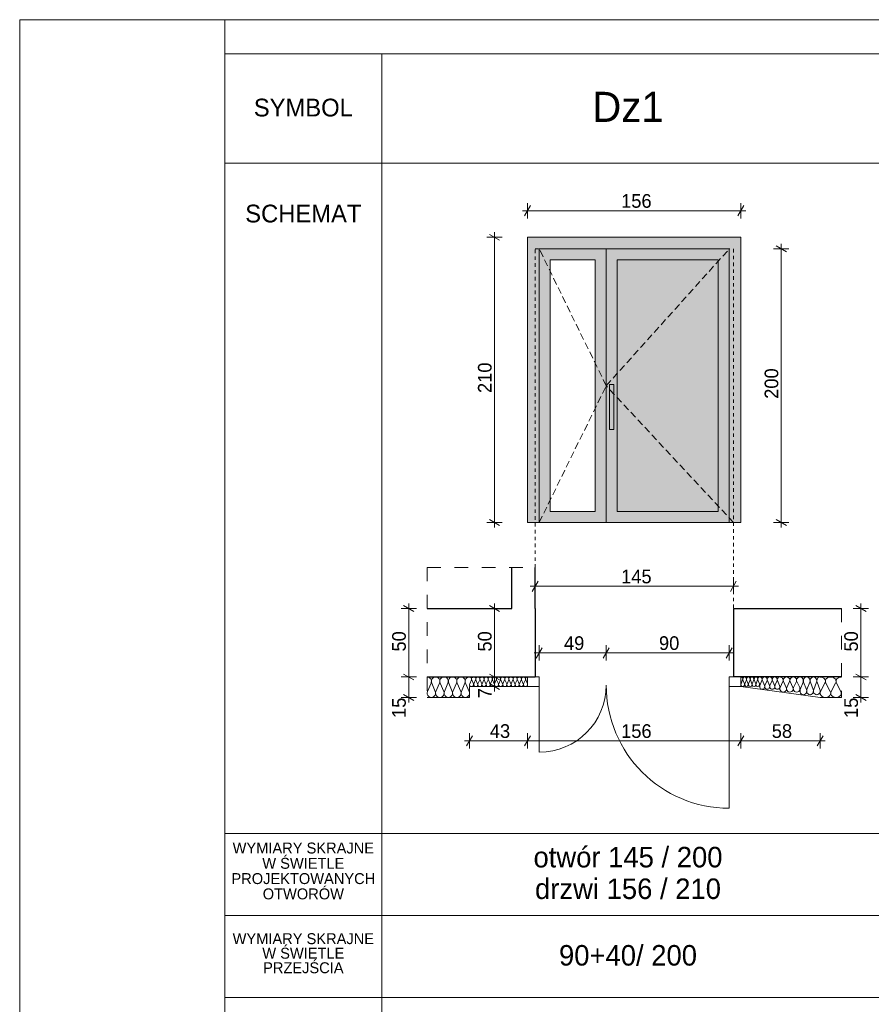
# Model space of a CAD drawing. Extents: x -11111 to 81789, y 5521 to 20371.
# Tile 8 of 13: x 60889 to 67119, y 13171 to 20371. Entities that reach past the tile are written whole.
import ezdxf

# ---------------------------------------------------------------- set-up
doc = ezdxf.new("R2010")
doc.units = 0
doc.header["$MEASUREMENT"] = 0
for name, pattern in [('Hidden Line', [50, 25, -25]), ('Krawędzie ukryte', [75, 50, -25]), ('Przerywana', [200, 100, -100])]:
    doc.linetypes.add(name, pattern=pattern)
for name, color, linetype, lineweight, true_color in [('arch izolacje_Nr_Pióra__3', 7, 'Continuous', 18, 0xff6600), ('Arch ocieplenie_Nr_Pióra__22', 7, 'Continuous', 9, 0x7f7f7f), ('Arch okna_Nr_Pióra__82', 7, 'Continuous', 20, 0xaaaaaa)]:
    doc.layers.add(name, color=color, linetype=linetype, lineweight=lineweight, true_color=true_color)
doc.layers.add('Arch ocieplenie', color=7, linetype='Continuous')
doc.layers.add('Arch wymiary', color=7, linetype='Continuous')
for name, color, linetype, lineweight in [('Arch okna_Nr_Pióra__100', 2, 'Continuous', 13), ('Arch okna_Nr_Pióra__5', 7, 'Continuous', 13), ('Arch opisy okien_Nr_Pióra__1', 7, 'Continuous', 25), ('Arch opisy_Nr_Pióra__21', 7, 'Continuous', 13), ('ARCH TABELA_Nr_Pióra__21', 7, 'Continuous', 13), ('Arch wymiary_Nr_Pióra__5', 7, 'Continuous', 13), ('INWENT. DRZWI_Nr_Pióra__21', 7, 'Continuous', 13), ('INWENT.ŚCIANY_Nr_Pióra__1', 7, 'Continuous', 25), ('INWENT.ŚCIANY_Nr_Pióra__21', 7, 'Continuous', 13), ('INWENT.ŚCIANY_Nr_Pióra__5', 7, 'Continuous', 13)]:
    doc.layers.add(name, color=color, linetype=linetype, lineweight=lineweight)
doc.styles.add('GENERATED_STYLE_1', font='txt')
doc.styles.add('GENERATED_STYLE_2', font='txt')
doc.styles.add('GENERATED_STYLE_3', font='txt')
doc.dimstyles.new('GENERATED_STYLE__1', dxfattribs={"dimtxt": 100, "dimasz": 57, "dimexe": 0.18, "dimexo": 0, "dimgap": 0.09, "dimtad": 1, "dimtih": 1, "dimtoh": 1, "dimdec": 0, "dimlfac": 0.1, "dimzin": 0, "dimdsep": 46, "dimtxsty": 'GENERATED_STYLE_1', "dimblk": 'ARROWHEAD_2', "dimblk1": 'ARROWHEAD_2', "dimblk2": 'ARROWHEAD_2', "dimcen": 0.09, "dimclrd": 7, "dimclre": 7, "dimclrt": 7, "dimadec": 0, "dimazin": 0, "dimtfac": 1, "dimtdec": 4, "dimtmove": 0, "dimatfit": 3, "dimfxl": 0, "dimtolj": 1, "dimtzin": 0, "dimarcsym": 0})
doc.dimstyles.new('GENERATED_STYLE__2', dxfattribs={"dimtxt": 100, "dimasz": 57, "dimexe": 0.18, "dimexo": 0, "dimgap": 0.09, "dimtad": 1, "dimdec": 0, "dimlfac": 0.1, "dimzin": 0, "dimdsep": 46, "dimtxsty": 'GENERATED_STYLE_1', "dimblk": 'ARROWHEAD_2', "dimblk1": 'ARROWHEAD_2', "dimblk2": 'ARROWHEAD_2', "dimcen": 0.09, "dimclrd": 7, "dimclre": 7, "dimclrt": 7, "dimadec": 0, "dimazin": 0, "dimtfac": 1, "dimtdec": 4, "dimtmove": 0, "dimatfit": 3, "dimfxl": 0, "dimtolj": 1, "dimtzin": 0, "dimarcsym": 0})

# ---------------------------------------------------------------- blocks, each defined once
blk = doc.blocks.new('Izolacja cieplna 14_8', base_point=(66899.7, 15564.3))
at = {"layer": 'Arch ocieplenie_Nr_Pióra__22', "linetype": 'Continuous'}
for p, q in [((66780.2, 15519.6), (66748, 15459)), ((66819, 15459), (66786.7, 15519.6)), ((66857.7, 15519.6), (66825.5, 15459)), ((66896.5, 15459), (66864.2, 15519.6))]:
    blk.add_line(p, q, dxfattribs=at)
for centre, start_param, end_param in [((66744.7, 15532.4), 2.7288, 4.712389), ((66822.2, 15532.4), 2.7288, 6.695979), ((66899.7, 15532.4), 4.712389, 6.695979), ((66783.5, 15446.2), 5.870392, 9.837571), ((66861, 15446.2), 5.870392, 9.837571)]:
    blk.add_ellipse(centre, major_axis=(-38.7, 0), ratio=0.823269, start_param=start_param, end_param=end_param, dxfattribs=at)
blk = doc.blocks.new('Izolacja cieplna 14_9', base_point=(63869.7, 15564.3))
at = {"layer": 'Arch ocieplenie_Nr_Pióra__22', "linetype": 'Continuous'}
for p, q in [((63872.3, 15459), (63898.1, 15519.6)), ((63903.3, 15519.6), (63929.1, 15459)), ((63934.3, 15459), (63960.1, 15519.6)), ((63965.3, 15519.6), (63991.1, 15459)), ((63996.3, 15459), (64022.1, 15519.6)), ((64027.3, 15519.6), (64053.1, 15459)), ((64058.3, 15459), (64084.1, 15519.6)), ((64089.3, 15519.6), (64115.1, 15459)), ((64120.3, 15459), (64146.1, 15519.6)), ((64151.3, 15519.6), (64177.1, 15459))]:
    blk.add_line(p, q, dxfattribs=at)
for centre, start_param, end_param in [((63869.7, 15532.4), 4.299596, 6.283185), ((63931.7, 15532.4), 4.299595, 8.266774), ((63993.7, 15532.4), 4.299595, 8.266774), ((64055.7, 15532.4), 4.299595, 8.266774), ((64117.7, 15532.4), 4.299595, 8.266774), ((64179.7, 15532.4), 0, 1.983589), ((63900.7, 15446.2), 1.158003, 5.125183), ((63962.7, 15446.2), 1.158003, 5.125183), ((64024.7, 15446.2), 1.158003, 5.125183), ((64086.7, 15446.2), 1.158003, 5.125183), ((64148.7, 15446.2), 1.158003, 5.125183)]:
    blk.add_ellipse(centre, major_axis=(0, 31.9), ratio=0.971735, start_param=start_param, end_param=end_param, dxfattribs=at)
blk = doc.blocks.new('Izolacja cieplna 14_10', base_point=(64179.7, 15564.3))
at = {"layer": 'Arch ocieplenie_Nr_Pióra__22', "linetype": 'Continuous'}
for p, q in [((64181, 15515.2), (64193.6, 15543.5)), ((64196.2, 15543.5), (64208.8, 15515.2)), ((64211.4, 15515.2), (64224, 15543.5)), ((64226.5, 15543.5), (64239.2, 15515.2)), ((64241.7, 15515.2), (64254.3, 15543.5)), ((64256.9, 15543.5), (64269.5, 15515.2)), ((64272.1, 15515.2), (64284.7, 15543.5)), ((64287.2, 15543.5), (64299.9, 15515.2)), ((64302.4, 15515.2), (64315.1, 15543.5)), ((64317.6, 15543.5), (64330.2, 15515.2)), ((64332.8, 15515.2), (64345.4, 15543.5)), ((64348, 15543.5), (64360.6, 15515.2)), ((64363.1, 15515.2), (64375.8, 15543.5)), ((64378.3, 15543.5), (64390.9, 15515.2)), ((64393.5, 15515.2), (64406.1, 15543.5)), ((64408.7, 15543.5), (64421.3, 15515.2)), ((64423.9, 15515.2), (64436.5, 15543.5)), ((64439, 15543.5), (64451.7, 15515.2)), ((64454.2, 15515.2), (64466.8, 15543.5)), ((64469.4, 15543.5), (64482, 15515.2)), ((64484.6, 15515.2), (64497.2, 15543.5)), ((64499.7, 15543.5), (64512.4, 15515.2)), ((64514.9, 15515.2), (64527.6, 15543.5)), ((64530.1, 15543.5), (64542.7, 15515.2)), ((64545.3, 15515.2), (64557.9, 15543.5)), ((64560.5, 15543.5), (64573.1, 15515.2)), ((64575.6, 15515.2), (64588.3, 15543.5)), ((64590.8, 15543.5), (64603.4, 15515.2))]:
    blk.add_line(p, q, dxfattribs=at)
for centre, start_param, end_param in [((64179.7, 15549.4), 5.870392, 7.853982), ((64210.1, 15549.4), 5.870392, 9.837571), ((64240.4, 15549.4), 5.870392, 9.837571), ((64270.8, 15549.4), 5.870392, 9.837571), ((64301.2, 15549.4), 5.870392, 9.837571), ((64331.5, 15549.4), 5.870392, 9.837571), ((64361.9, 15549.4), 5.870392, 9.837571), ((64392.2, 15549.4), 5.870392, 9.837571), ((64422.6, 15549.4), 5.870392, 9.837571), ((64452.9, 15549.4), 5.870392, 9.837571), ((64483.3, 15549.4), 5.870392, 9.837571), ((64513.7, 15549.4), 5.870392, 9.837571), ((64544, 15549.4), 5.870392, 9.837571), ((64574.4, 15549.4), 5.870392, 9.837571), ((64604.7, 15549.4), 1.570796, 3.554385), ((64194.9, 15509.2), 2.728799, 6.695979), ((64225.3, 15509.2), 2.728799, 6.695979), ((64255.6, 15509.2), 2.728799, 6.695979), ((64286, 15509.2), 2.728799, 6.695979), ((64316.3, 15509.2), 2.728799, 6.695979), ((64346.7, 15509.2), 2.728799, 6.695979), ((64377, 15509.2), 2.728799, 6.695979), ((64407.4, 15509.2), 2.728799, 6.695979), ((64437.8, 15509.2), 2.728799, 6.695979), ((64468.1, 15509.2), 2.728799, 6.695979), ((64498.5, 15509.2), 2.728799, 6.695979), ((64528.8, 15509.2), 2.728799, 6.695979), ((64559.2, 15509.2), 2.728799, 6.695979), ((64589.5, 15509.2), 2.728799, 6.695979)]:
    blk.add_ellipse(centre, major_axis=(15.2, 0), ratio=0.980821, start_param=start_param, end_param=end_param, dxfattribs=at)
blk = doc.blocks.new('Izolacja cieplna 14_12', base_point=(66744.7, 15564.3))
at = {"layer": 'Arch ocieplenie_Nr_Pióra__22', "linetype": 'Continuous'}
for p, q in [((66619.7, 15525.6), (66599.3, 15473.1)), ((66644.3, 15473.1), (66623.9, 15525.6)), ((66668.9, 15525.6), (66648.5, 15473.1)), ((66693.5, 15473.1), (66673, 15525.6)), ((66718.1, 15525.6), (66697.6, 15473.1)), ((66742.7, 15473.1), (66722.2, 15525.6))]:
    blk.add_line(p, q, dxfattribs=at)
for centre, start_param, end_param in [((66597.2, 15536.7), 1.158004, 3.141593), ((66646.4, 15536.7), 1.158004, 5.125183), ((66695.6, 15536.7), 1.158004, 5.125183), ((66744.7, 15536.7), 3.141593, 5.125182), ((66621.8, 15462), 4.299595, 8.266775), ((66671, 15462), 4.299595, 8.266775), ((66720.1, 15462), 4.299595, 8.266775)]:
    blk.add_ellipse(centre, major_axis=(0, -27.6), ratio=0.889132, start_param=start_param, end_param=end_param, dxfattribs=at)
blk = doc.blocks.new('Izolacja cieplna 14_13', base_point=(66597.2, 15564.3))
at = {"layer": 'Arch ocieplenie_Nr_Pióra__22', "linetype": 'Continuous'}
for p, q in [((66472.2, 15531.5), (66451.8, 15487.1)), ((66496.8, 15487.1), (66476.4, 15531.5)), ((66521.4, 15531.5), (66501, 15487.1)), ((66546, 15487.1), (66525.5, 15531.5)), ((66570.6, 15531.5), (66550.1, 15487.1)), ((66595.2, 15487.1), (66574.7, 15531.5))]:
    blk.add_line(p, q, dxfattribs=at)
for centre, start_param, end_param in [((66449.7, 15540.9), 2.7288, 4.712389), ((66498.9, 15540.9), 2.7288, 6.695979), ((66548.1, 15540.9), 2.7288, 6.695979), ((66597.2, 15540.9), 4.712389, 6.695979), ((66474.3, 15477.7), 5.870392, 9.837571), ((66523.5, 15477.7), 5.870392, 9.837571), ((66572.6, 15477.7), 5.870392, 9.837571)]:
    blk.add_ellipse(centre, major_axis=(-24.6, 0), ratio=0.95167, start_param=start_param, end_param=end_param, dxfattribs=at)
blk = doc.blocks.new('Izolacja cieplna 14_14', base_point=(66449.7, 15564.3))
at = {"layer": 'Arch ocieplenie_Nr_Pióra__22', "linetype": 'Continuous'}
for p, q in [((66319.1, 15537.5), (66303.8, 15501.1)), ((66337.5, 15501.1), (66322.2, 15537.5)), ((66356, 15537.5), (66340.6, 15501.1)), ((66374.4, 15501.1), (66359.1, 15537.5)), ((66392.9, 15537.5), (66377.5, 15501.1)), ((66411.3, 15501.1), (66396, 15537.5)), ((66429.7, 15537.5), (66414.4, 15501.1)), ((66448.2, 15501.1), (66432.8, 15537.5))]:
    blk.add_line(p, q, dxfattribs=at)
for centre, start_param, end_param in [((66302.2, 15545.2), 1.158004, 3.141593), ((66339.1, 15545.2), 1.158004, 5.125183), ((66376, 15545.2), 1.158004, 5.125183), ((66412.8, 15545.2), 1.158004, 5.125183), ((66449.7, 15545.2), 3.141593, 5.125182), ((66320.7, 15493.5), 4.299595, 8.266775), ((66357.5, 15493.5), 4.299595, 8.266775), ((66394.4, 15493.5), 4.299595, 8.266775), ((66431.3, 15493.5), 4.299595, 8.266775)]:
    blk.add_ellipse(centre, major_axis=(0, -19.1), ratio=0.963207, start_param=start_param, end_param=end_param, dxfattribs=at)
blk = doc.blocks.new('Izolacja cieplna 14_15', base_point=(66302.2, 15564.3))
at = {"layer": 'Arch ocieplenie_Nr_Pióra__22', "linetype": 'Continuous'}
for p, q in [((66177.3, 15543.5), (66165.9, 15515.2)), ((66191.1, 15515.2), (66179.6, 15543.5)), ((66204.8, 15543.5), (66193.4, 15515.2)), ((66218.6, 15515.2), (66207.1, 15543.5)), ((66232.3, 15543.5), (66220.9, 15515.2)), ((66246.1, 15515.2), (66234.6, 15543.5)), ((66259.8, 15543.5), (66248.4, 15515.2)), ((66273.6, 15515.2), (66262.1, 15543.5)), ((66287.3, 15543.5), (66275.9, 15515.2)), ((66301.1, 15515.2), (66289.6, 15543.5))]:
    blk.add_line(p, q, dxfattribs=at)
for centre, start_param, end_param in [((66164.7, 15549.4), 1.158004, 3.141593), ((66192.2, 15549.4), 1.158004, 5.125183), ((66219.7, 15549.4), 1.158004, 5.125183), ((66247.2, 15549.4), 1.158004, 5.125183), ((66274.7, 15549.4), 1.158004, 5.125183), ((66302.2, 15549.4), 3.141593, 5.125182), ((66178.5, 15509.2), 4.299595, 8.266775), ((66206, 15509.2), 4.299595, 8.266775), ((66233.5, 15509.2), 4.299595, 8.266775), ((66261, 15509.2), 4.299595, 8.266775), ((66288.5, 15509.2), 4.299595, 8.266775)]:
    blk.add_ellipse(centre, major_axis=(0, -14.9), ratio=0.923555, start_param=start_param, end_param=end_param, dxfattribs=at)
blk = doc.blocks.new('*D103')
at = {"layer": 'Arch wymiary_Nr_Pióra__5', "linetype": 'Continuous'}
for p, q in [((66459.9, 18694.3), (66459.9, 18731)), ((66516.1, 18694.3), (66403.6, 18694.3)), ((66497.4, 18672.7), (66422.4, 18716)), ((66459.9, 16694.3), (66459.9, 18694.3)), ((66422.4, 16716), (66497.4, 16672.7)), ((66516.1, 16694.3), (66403.6, 16694.3)), ((66459.9, 16657.7), (66459.9, 16694.3))]:
    blk.add_line(p, q, dxfattribs=at)
at = {"layer": 'Arch wymiary_Nr_Pióra__5', "insert": (66439.9, 17598.3), "char_height": 100, "attachment_point": 7, "rotation": 90, "style": 'GENERATED_STYLE_1'}
blk.add_mtext('{200}', dxfattribs=at)
blk = doc.blocks.new('ARROWHEAD_2')
at = {"color": 0, "linetype": 'Continuous', "lineweight": 0}
for p, q in [((0, 0), (-1, 0)), ((-0.38, -0.66), (0.38, 0.66))]:
    blk.add_line(p, q, dxfattribs=at)
blk = doc.blocks.new('*D104')
at = {"layer": 'Arch wymiary_Nr_Pióra__5', "linetype": 'Continuous'}
for p, q in [((64400.3, 18757.7), (64325.3, 18801)), ((64362.8, 18779.3), (64362.8, 18816)), ((64419, 18779.3), (64306.5, 18779.3)), ((64362.8, 16694.3), (64362.8, 18779.3)), ((64325.3, 16716), (64400.3, 16672.7)), ((64419, 16694.3), (64306.5, 16694.3)), ((64362.8, 16657.7), (64362.8, 16694.3))]:
    blk.add_line(p, q, dxfattribs=at)
at = {"layer": 'Arch wymiary_Nr_Pióra__5', "insert": (64342.8, 17640.8), "char_height": 100, "attachment_point": 7, "rotation": 90, "style": 'GENERATED_STYLE_1'}
blk.add_mtext('{210}', dxfattribs=at)
blk = doc.blocks.new('*D105')
at = {"layer": 'Arch wymiary_Nr_Pióra__5', "linetype": 'Continuous'}
for p, q in [((64659.7, 16171.6), (64659.7, 16284.1)), ((66109.7, 16171.6), (66109.7, 16284.1)), ((64623, 16227.8), (64659.7, 16227.8)), ((64681.4, 16265.3), (64638.1, 16190.3)), ((64659.7, 16227.8), (66109.7, 16227.8)), ((66088.1, 16190.3), (66131.4, 16265.3)), ((66109.7, 16227.8), (66146.4, 16227.8))]:
    blk.add_line(p, q, dxfattribs=at)
at = {"layer": 'Arch wymiary_Nr_Pióra__5', "insert": (65288.7, 16247.8), "char_height": 100, "attachment_point": 7, "style": 'GENERATED_STYLE_1'}
blk.add_mtext('{145}', dxfattribs=at)
blk = doc.blocks.new('*D106')
at = {"layer": 'Arch wymiary_Nr_Pióra__5', "linetype": 'Continuous'}
for p, q in [((64711.4, 15778.1), (64668.1, 15703.1)), ((64689.7, 15684.4), (64689.7, 15796.9)), ((65201.4, 15778.1), (65158.1, 15703.1)), ((65179.7, 15684.4), (65179.7, 15796.9)), ((64653, 15740.6), (64689.7, 15740.6)), ((64689.7, 15740.6), (65179.7, 15740.6))]:
    blk.add_line(p, q, dxfattribs=at)
at = {"layer": 'Arch wymiary_Nr_Pióra__5', "char_height": 100, "attachment_point": 7, "style": 'GENERATED_STYLE_1'}
for s, insert in [('{49}', (64870.7, 15760.6)), ('{90}', (65565.7, 15760.6))]:
    blk.add_mtext(s, dxfattribs=dict(at, insert=insert))
blk = doc.blocks.new('*D107')
at = {"layer": 'Arch wymiary_Nr_Pióra__5', "linetype": 'Continuous'}
for p, q in [((65201.4, 15778.1), (65158.1, 15703.1)), ((65179.7, 15684.4), (65179.7, 15796.9)), ((66058.1, 15703.1), (66101.4, 15778.1)), ((66079.7, 15684.4), (66079.7, 15796.9)), ((65179.7, 15740.6), (66079.7, 15740.6)), ((66079.7, 15740.6), (66116.4, 15740.6))]:
    blk.add_line(p, q, dxfattribs=at)
at = {"layer": 'Arch wymiary_Nr_Pióra__5', "char_height": 100, "attachment_point": 7, "style": 'GENERATED_STYLE_1'}
for s, insert in [('{49}', (64870.7, 15760.6)), ('{90}', (65565.7, 15760.6))]:
    blk.add_mtext(s, dxfattribs=dict(at, insert=insert))
blk = doc.blocks.new('*D108')
at = {"layer": 'Arch wymiary_Nr_Pióra__5', "linetype": 'Continuous'}
for p, q in [((64626.4, 19011.4), (64583.1, 18936.4)), ((64604.7, 18917.7), (64604.7, 19030.2)), ((66143.1, 18936.4), (66186.4, 19011.4)), ((66164.7, 18917.7), (66164.7, 19030.2)), ((64568, 18973.9), (64604.7, 18973.9)), ((64604.7, 18973.9), (66164.7, 18973.9)), ((66164.7, 18973.9), (66201.4, 18973.9))]:
    blk.add_line(p, q, dxfattribs=at)
at = {"layer": 'Arch wymiary_Nr_Pióra__5', "insert": (65288.7, 18993.9), "char_height": 100, "attachment_point": 7, "style": 'GENERATED_STYLE_1'}
blk.add_mtext('{156}', dxfattribs=at)
blk = doc.blocks.new('*D109')
at = {"layer": 'Arch wymiary_Nr_Pióra__5', "linetype": 'Continuous'}
for p, q in [((64201.4, 15135), (64158.1, 15060)), ((64179.7, 15041.2), (64179.7, 15153.7)), ((64626.4, 15135), (64583.1, 15060)), ((64604.7, 15041.2), (64604.7, 15153.7)), ((64143, 15097.5), (64179.7, 15097.5)), ((64179.7, 15097.5), (64604.7, 15097.5))]:
    blk.add_line(p, q, dxfattribs=at)
at = {"layer": 'Arch wymiary_Nr_Pióra__5', "char_height": 100, "attachment_point": 7, "style": 'GENERATED_STYLE_1'}
for s, insert in [('{43}', (64328.2, 15117.5)), ('{156}', (65288.7, 15117.5)), ('{58}', (66390.7, 15117.5))]:
    blk.add_mtext(s, dxfattribs=dict(at, insert=insert))
blk = doc.blocks.new('*D110')
at = {"layer": 'Arch wymiary_Nr_Pióra__5', "linetype": 'Continuous'}
for p, q in [((64626.4, 15135), (64583.1, 15060)), ((64604.7, 15041.2), (64604.7, 15153.7)), ((66186.4, 15135), (66143.1, 15060)), ((66164.7, 15041.2), (66164.7, 15153.7)), ((64604.7, 15097.5), (66164.7, 15097.5))]:
    blk.add_line(p, q, dxfattribs=at)
at = {"layer": 'Arch wymiary_Nr_Pióra__5', "char_height": 100, "attachment_point": 7, "style": 'GENERATED_STYLE_1'}
for s, insert in [('{43}', (64328.2, 15117.5)), ('{156}', (65288.7, 15117.5)), ('{58}', (66390.7, 15117.5))]:
    blk.add_mtext(s, dxfattribs=dict(at, insert=insert))
blk = doc.blocks.new('*D111')
at = {"layer": 'Arch wymiary_Nr_Pióra__5', "linetype": 'Continuous'}
for p, q in [((66186.4, 15135), (66143.1, 15060)), ((66164.7, 15041.2), (66164.7, 15153.7)), ((66723.1, 15060), (66766.4, 15135)), ((66744.7, 15041.2), (66744.7, 15153.7)), ((66164.7, 15097.5), (66744.7, 15097.5)), ((66744.7, 15097.5), (66781.4, 15097.5))]:
    blk.add_line(p, q, dxfattribs=at)
at = {"layer": 'Arch wymiary_Nr_Pióra__5', "char_height": 100, "attachment_point": 7, "style": 'GENERATED_STYLE_1'}
for s, insert in [('{43}', (64328.2, 15117.5)), ('{156}', (65288.7, 15117.5)), ('{58}', (66390.7, 15117.5))]:
    blk.add_mtext(s, dxfattribs=dict(at, insert=insert))
blk = doc.blocks.new('*D112')
at = {"layer": 'Arch wymiary_Nr_Pióra__5', "linetype": 'Continuous'}
for p, q in [((63791.3, 15564.3), (63678.8, 15564.3)), ((63697.6, 15586), (63772.6, 15542.7)), ((63735.1, 15414.3), (63735.1, 15564.3)), ((63791.3, 15414.3), (63678.8, 15414.3)), ((63697.6, 15436), (63772.6, 15392.7)), ((63735.1, 15377.6), (63735.1, 15414.3))]:
    blk.add_line(p, q, dxfattribs=at)
at = {"layer": 'Arch wymiary_Nr_Pióra__5', "char_height": 100, "attachment_point": 7, "rotation": 90, "style": 'GENERATED_STYLE_1'}
for s, insert in [('{50}', (63715.1, 15750.3)), ('{15}', (63715.1, 15264.6))]:
    blk.add_mtext(s, dxfattribs=dict(at, insert=insert))
blk = doc.blocks.new('*D113')
at = {"layer": 'Arch wymiary_Nr_Pióra__5', "linetype": 'Continuous'}
for p, q in [((63791.3, 16064.3), (63678.8, 16064.3)), ((63772.6, 16042.7), (63697.6, 16086)), ((63735.1, 16064.3), (63735.1, 16101)), ((63735.1, 15564.3), (63735.1, 16064.3)), ((63791.3, 15564.3), (63678.8, 15564.3)), ((63697.6, 15586), (63772.6, 15542.7))]:
    blk.add_line(p, q, dxfattribs=at)
at = {"layer": 'Arch wymiary_Nr_Pióra__5', "char_height": 100, "attachment_point": 7, "rotation": 90, "style": 'GENERATED_STYLE_1'}
for s, insert in [('{50}', (63715.1, 15750.3)), ('{15}', (63715.1, 15264.6))]:
    blk.add_mtext(s, dxfattribs=dict(at, insert=insert))
blk = doc.blocks.new('*D114')
at = {"layer": 'Arch wymiary_Nr_Pióra__5', "linetype": 'Continuous'}
for p, q in [((67099, 15564.3), (66986.5, 15564.3)), ((67005.2, 15586), (67080.2, 15542.7)), ((67042.7, 15414.3), (67042.7, 15564.3)), ((67099, 15414.3), (66986.5, 15414.3)), ((67005.2, 15436), (67080.2, 15392.7)), ((67042.7, 15377.6), (67042.7, 15414.3))]:
    blk.add_line(p, q, dxfattribs=at)
at = {"layer": 'Arch wymiary_Nr_Pióra__5', "char_height": 100, "attachment_point": 7, "rotation": 90, "style": 'GENERATED_STYLE_1'}
for s, insert in [('{50}', (67022.7, 15750.3)), ('{15}', (67022.7, 15264.6))]:
    blk.add_mtext(s, dxfattribs=dict(at, insert=insert))
blk = doc.blocks.new('*D115')
at = {"layer": 'Arch wymiary_Nr_Pióra__5', "linetype": 'Continuous'}
for p, q in [((67099, 16064.3), (66986.5, 16064.3)), ((67080.2, 16042.7), (67005.2, 16086)), ((67042.7, 16064.3), (67042.7, 16101)), ((67042.7, 15564.3), (67042.7, 16064.3)), ((67099, 15564.3), (66986.5, 15564.3)), ((67005.2, 15586), (67080.2, 15542.7))]:
    blk.add_line(p, q, dxfattribs=at)
at = {"layer": 'Arch wymiary_Nr_Pióra__5', "char_height": 100, "attachment_point": 7, "rotation": 90, "style": 'GENERATED_STYLE_1'}
for s, insert in [('{50}', (67022.7, 15750.3)), ('{15}', (67022.7, 15264.6))]:
    blk.add_mtext(s, dxfattribs=dict(at, insert=insert))
blk = doc.blocks.new('*D116')
at = {"layer": 'Arch wymiary_Nr_Pióra__5', "linetype": 'Continuous'}
for p, q in [((64419, 15564.3), (64306.5, 15564.3)), ((64325.3, 15586), (64400.3, 15542.7)), ((64362.8, 15494.3), (64362.8, 15564.3)), ((64419, 15494.3), (64306.5, 15494.3)), ((64325.3, 15516), (64400.3, 15472.7)), ((64362.8, 15457.7), (64362.8, 15494.3))]:
    blk.add_line(p, q, dxfattribs=at)
at = {"layer": 'Arch wymiary_Nr_Pióra__5', "char_height": 100, "attachment_point": 7, "rotation": 90, "style": 'GENERATED_STYLE_1'}
for s, insert in [('{50}', (64342.8, 15750.3)), ('{7}', (64342.8, 15408.7))]:
    blk.add_mtext(s, dxfattribs=dict(at, insert=insert))
blk = doc.blocks.new('*D117')
at = {"layer": 'Arch wymiary_Nr_Pióra__5', "linetype": 'Continuous'}
for p, q in [((64419, 16064.3), (64306.5, 16064.3)), ((64400.3, 16042.7), (64325.3, 16086)), ((64362.8, 16064.3), (64362.8, 16101)), ((64362.8, 15564.3), (64362.8, 16064.3)), ((64419, 15564.3), (64306.5, 15564.3)), ((64325.3, 15586), (64400.3, 15542.7))]:
    blk.add_line(p, q, dxfattribs=at)
at = {"layer": 'Arch wymiary_Nr_Pióra__5', "char_height": 100, "attachment_point": 7, "rotation": 90, "style": 'GENERATED_STYLE_1'}
for s, insert in [('{50}', (64342.8, 15750.3)), ('{7}', (64342.8, 15408.7))]:
    blk.add_mtext(s, dxfattribs=dict(at, insert=insert))

msp = doc.modelspace()

# ---------------------------------------------------------------- hatches: boundary and pattern name
at = {"layer": 'Arch okna_Nr_Pióra__100', "linetype": 'Continuous', "lineweight": 18}
msp.add_hatch(color=54, dxfattribs=at).paths.add_polyline_path([(65999.7, 16774.3), (65259.7, 16774.3), (65259.7, 18614.3), (65999.7, 18614.3)], flags=0)
at = {"layer": 'Arch okna_Nr_Pióra__82', "linetype": 'Continuous'}
h = msp.add_hatch(color=256, dxfattribs=at)
h.paths.add_polyline_path([(66164.7, 16694.3), (64604.7, 16694.3), (64604.7, 18779.3), (66164.7, 18779.3)], flags=0)
h.paths.add_polyline_path([(65999.7, 16774.3), (65259.7, 16774.3), (65259.7, 18614.3), (65999.7, 18614.3)], flags=0)
h.paths.add_polyline_path([(65099.7, 18614.3), (64769.7, 18614.3), (64769.7, 16774.3), (65099.7, 16774.3)], flags=0)

# ---------------------------------------------------------------- linework, layer by layer
at = {"layer": 'arch izolacje_Nr_Pióra__3', "linetype": 'Continuous'}
for p, q in [((64179.7, 15414.3), (64179.7, 15494.3)), ((64179.7, 15494.3), (64604.7, 15494.3)), ((66744.7, 15414.3), (66164.7, 15494.3)), ((63869.7, 15414.3), (64179.7, 15414.3)), ((64179.7, 15414.3), (63869.7, 15414.3)), ((66899.7, 15414.3), (66744.7, 15414.3))]:
    msp.add_line(p, q, dxfattribs=at)
at = {"layer": 'Arch okna_Nr_Pióra__5', "linetype": 'Krawędzie ukryte'}
for p, q in [((65179.7, 17694.3), (64689.7, 18694.3)), ((65179.7, 17694.3), (66079.7, 18694.3)), ((64689.7, 16694.3), (65179.7, 17694.3)), ((66109.7, 16694.3), (65179.7, 17694.3))]:
    msp.add_line(p, q, dxfattribs=at)
at = {"layer": 'Arch opisy_Nr_Pióra__21', "linetype": 'Continuous'}
for p, q in [((62389.1, 20120.6), (81539.1, 20120.6)), ((63539.1, 20120.6), (63539.1, 6781.3)), ((62389.1, 19320.6), (81539.1, 19320.6)), ((62389.1, 14420.6), (81539.1, 14420.6)), ((62389.1, 13820.6), (81539.1, 13820.6)), ((62389.1, 13220.6), (81539.1, 13220.6))]:
    msp.add_line(p, q, dxfattribs=at)
at = {"layer": 'ARCH TABELA_Nr_Pióra__21', "linetype": 'Continuous'}
for p, q in [((60889.1, 5520.6), (60889.1, 20370.6)), ((60889.1, 20370.6), (81789.1, 20370.6)), ((62389.1, 20120.6), (62389.1, 20370.6)), ((62389.1, 20120.6), (62389.1, 5770.6))]:
    msp.add_line(p, q, dxfattribs=at)
at = {"layer": 'INWENT. DRZWI_Nr_Pióra__21', "linetype": 'Continuous'}
for p, q in [((64604.7, 18779.3), (64604.7, 16694.3)), ((64604.7, 18779.3), (66164.7, 18779.3)), ((66164.7, 18779.3), (66164.7, 16694.3)), ((64689.7, 18694.3), (66079.7, 18694.3)), ((64689.7, 18694.3), (64689.7, 16694.3)), ((65179.7, 18694.3), (65179.7, 16694.3)), ((66079.7, 18694.3), (66079.7, 16694.3)), ((64769.7, 18614.3), (65099.7, 18614.3)), ((64769.7, 18614.3), (64769.7, 16774.3)), ((65099.7, 18614.3), (65099.7, 16774.3)), ((65259.7, 18614.3), (65259.7, 16774.3)), ((65259.7, 18614.3), (65999.7, 18614.3)), ((65999.7, 18614.3), (65999.7, 16774.3)), ((65204.7, 17704.3), (65234.7, 17704.3)), ((65204.7, 17374.3), (65204.7, 17704.3)), ((65234.7, 17374.3), (65234.7, 17704.3)), ((65234.7, 17374.3), (65204.7, 17374.3)), ((65099.7, 16774.3), (64769.7, 16774.3)), ((65999.7, 16774.3), (65259.7, 16774.3)), ((64604.7, 16694.3), (66164.7, 16694.3)), ((64689.7, 15564.3), (64604.7, 15564.3)), ((64604.7, 15564.3), (64604.7, 15494.3)), ((64689.7, 15494.3), (64689.7, 15564.3)), ((66164.7, 15564.3), (66079.7, 15564.3)), ((66079.7, 15564.3), (66079.7, 15494.3)), ((66164.7, 15494.3), (66164.7, 15564.3)), ((64604.7, 15494.3), (64689.7, 15494.3)), ((64689.7, 15014.3), (64689.7, 15504.3)), ((66079.7, 15504.3), (66079.7, 14604.3)), ((66079.7, 15494.3), (66164.7, 15494.3))]:
    msp.add_line(p, q, dxfattribs=at)
for centre, radius, start, end in [((64689.7, 15504.3), 490, 270, 0), ((66079.7, 15504.3), 900, 180, 270)]:
    msp.add_arc(centre, radius, start, end, dxfattribs=at)
at = {"layer": 'INWENT.ŚCIANY_Nr_Pióra__1', "linetype": 'Continuous'}
for p, q in [((64489.7, 16064.3), (64489.7, 16364.3)), ((64659.7, 16064.3), (64659.7, 16364.3)), ((63869.7, 16064.3), (64489.7, 16064.3)), ((64659.7, 16064.3), (64659.7, 15564.3)), ((66109.7, 16064.3), (66899.7, 16064.3)), ((66109.7, 16064.3), (66109.7, 15564.3)), ((63869.7, 15564.3), (64659.7, 15564.3)), ((66899.7, 15564.3), (66109.7, 15564.3))]:
    msp.add_line(p, q, dxfattribs=at)
at = {"layer": 'INWENT.ŚCIANY_Nr_Pióra__21', "linetype": 'Przerywana'}
for p, q in [((63869.7, 16364.3), (63869.7, 15414.3)), ((63869.7, 16364.3), (64659.7, 16364.3)), ((66899.7, 16064.3), (66899.7, 15414.3))]:
    msp.add_line(p, q, dxfattribs=at)
at = {"layer": 'INWENT.ŚCIANY_Nr_Pióra__5', "linetype": 'Hidden Line'}
for p, q in [((64659.7, 16064.3), (64659.7, 18694.3)), ((64659.7, 18694.3), (66109.7, 18694.3)), ((66109.7, 18694.3), (66109.7, 16064.3)), ((66109.7, 16694.3), (64659.7, 16694.3))]:
    msp.add_line(p, q, dxfattribs=at)

# ---------------------------------------------------------------- block references
at = {"layer": 'Arch ocieplenie', "color": 104, "linetype": 'Continuous', "lineweight": 13, "true_color": 0x029e21}
for name, p in [('Izolacja cieplna 14_9', (63869.7, 15564.3)), ('Izolacja cieplna 14_10', (64179.7, 15564.3)), ('Izolacja cieplna 14_15', (66302.2, 15564.3)), ('Izolacja cieplna 14_14', (66449.7, 15564.3)), ('Izolacja cieplna 14_13', (66597.2, 15564.3)), ('Izolacja cieplna 14_12', (66744.7, 15564.3)), ('Izolacja cieplna 14_8', (66899.7, 15564.3))]:
    msp.add_blockref(name, p, dxfattribs=at)

# ---------------------------------------------------------------- texts
at = {"layer": 'Arch opisy okien_Nr_Pióra__1', "linetype": 'Continuous', "attachment_point": 2}
for s, insert, char_height, style in [('{Dz1}', (65339.1, 19843.2), 220, 'GENERATED_STYLE_3'), ('{SYMBOL}', (62964.1, 19793.1), 130, 'GENERATED_STYLE_2'), ('{SCHEMAT}', (62964.1, 19018.1), 130, 'GENERATED_STYLE_2'), ('{90+40/ 200}', (65339.1, 13604.2), 150, 'GENERATED_STYLE_2')]:
    msp.add_mtext(s, dxfattribs=dict(at, insert=insert, char_height=char_height, style=style))
for s, insert, char_height, width, line_spacing_factor, style in [('{WYMIARY SKRAJNE\\PW ŚWIETLE \\PPROJEKTOWANYCH \\POTWORÓW}', (62964.1, 14353.8), 80, 2104.478, 0.838461, 'GENERATED_STYLE_3'), ('{otwór 145 / 200\\Pdrzwi 156 / 210}', (65339.1, 14322.1), 150, 2370.8, 0.9248, 'GENERATED_STYLE_2'), ('{WYMIARY SKRAJNE\\PW ŚWIETLE \\PPRZEJŚCIA}', (62964.1, 13690.9), 80, 2104.478, 0.797439, 'GENERATED_STYLE_3')]:
    msp.add_mtext(s, dxfattribs=dict(at, insert=insert, char_height=char_height, width=width, line_spacing_factor=line_spacing_factor, style=style))

# ---------------------------------------------------------------- dimensions: what is measured, and where the dimension line sits
at = {"layer": 'Arch wymiary', "linetype": 'Continuous'}
for base, p1, p2, picture, middle in [((64604.7, 18973.9), (64604.7, 18779.3), (66164.7, 18779.3), '*D108', (65402.6, 19043.9)), ((64659.7, 16227.8), (64659.7, 16364.3), (66109.7, 16064.3), '*D105', (65402.6, 16297.8)), ((64689.7, 15740.6), (64689.7, 15564.3), (65179.7, 15504.3), '*D106', (64946.6, 15810.6)), ((64689.7, 15740.6), (65179.7, 15504.3), (66079.7, 15564.3), '*D107', (65641.6, 15810.6)), ((64179.72217, 15097.49078), (64179.72217, 15414.32199), (64604.72219, 15494.32524), '*D109', (64404.10768, 15167.49078)), ((64179.7, 15097.5), (64604.7, 15494.3), (66164.7, 15494.3), '*D110', (65402.6, 15167.5)), ((64179.7, 15097.5), (66164.7, 15494.3), (66744.7, 15414.3), '*D111', (66466.6, 15167.5))]:
    dim = msp.add_linear_dim(base=base, p1=p1, p2=p2, dimstyle='GENERATED_STYLE__1', dxfattribs=at)
    dim.commit()
    dim.dimension.update_dxf_attribs({"geometry": picture, "text_midpoint": middle})
dim = msp.add_linear_dim(base=(64362.8, 16694.3), p1=(64604.7, 16694.3), p2=(64604.7, 18779.3), angle=90, text='210', dimstyle='GENERATED_STYLE__2', dxfattribs=at)
dim.commit()
dim.dimension.update_dxf_attribs({"geometry": '*D104', "text_midpoint": (64292.8, 17754.7)})
for base, p1, p2, picture, middle in [((66459.9, 16694.3), (66109.7, 16694.3), (66109.7, 18694.3), '*D103', (66389.9, 17712.2)), ((63735.1, 15414.3), (63869.7, 15564.3), (63869.7, 16064.3), '*D113', (63665.1, 15826.2)), ((64362.8, 15494.3), (64388.5, 15564.3), (64439.8, 16064.3), '*D117', (64292.8, 15826.2)), ((67042.7, 15414.3), (66899.7, 15564.3), (66899.7, 16064.3), '*D115', (66972.7, 15826.2)), ((63735.1, 15414.3), (63869.7, 15414.3), (63869.7, 15564.3), '*D112', (63665.1, 15340.5)), ((64362.8, 15494.3), (64392.2, 15494.3), (64388.5, 15564.3), '*D116', (64292.8, 15446.6)), ((67042.7, 15414.3), (66899.7, 15414.3), (66899.7, 15564.3), '*D114', (66972.7, 15340.5))]:
    dim = msp.add_linear_dim(base=base, p1=p1, p2=p2, angle=90, dimstyle='GENERATED_STYLE__2', dxfattribs=at)
    dim.commit()
    dim.dimension.update_dxf_attribs({"geometry": picture, "text_midpoint": middle})

doc.saveas('drawing.dxf')
